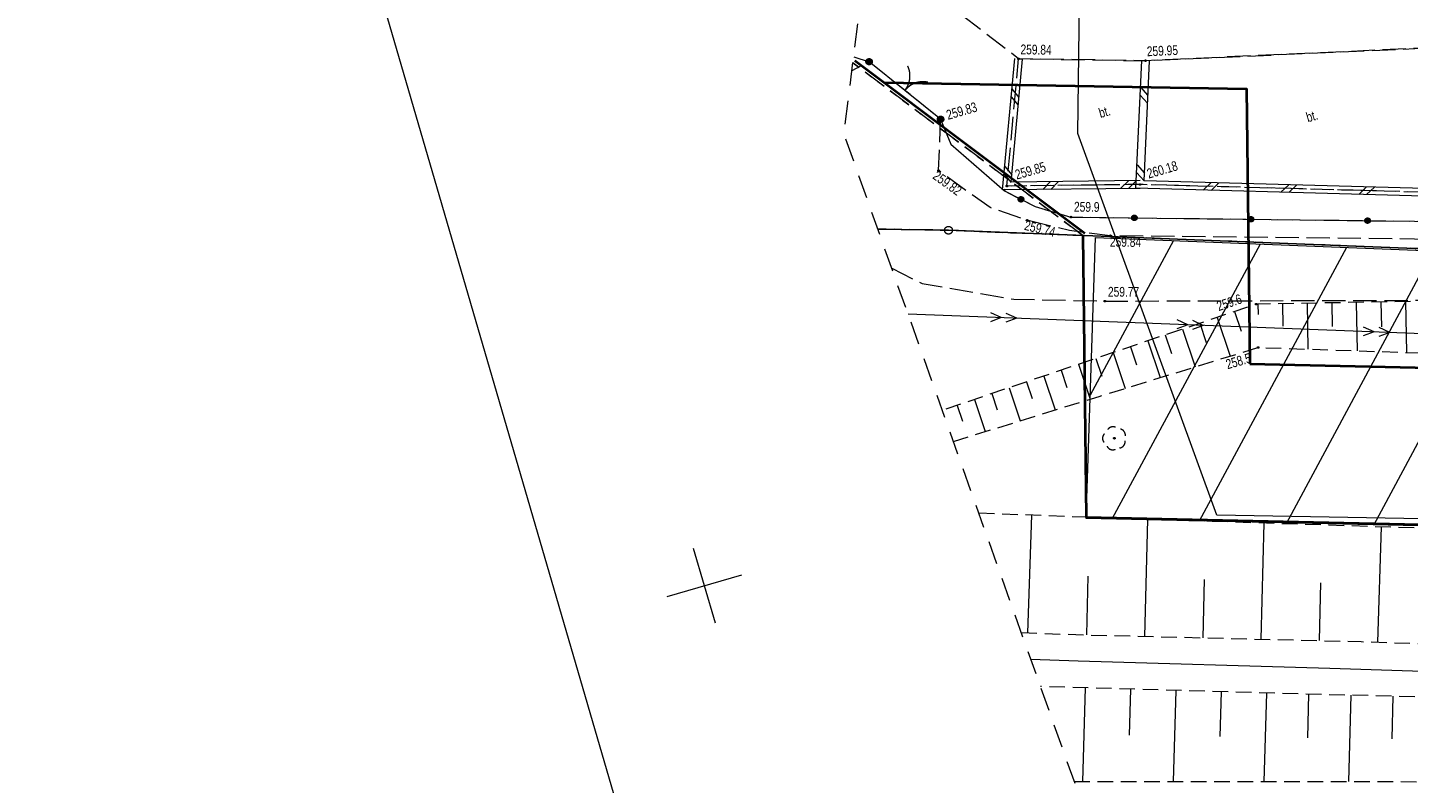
# Model space of a CAD drawing. Header units: millimetres. Extents: x -105537 to 923666, y -162842 to 175608.
# Tile 2 of 41: x -104289 to -15493, y -52767 to -4146. Entities that reach past the tile are written whole.
import ezdxf
from ezdxf.xclip import XClip

# ---------------------------------------------------------------- set-up
doc = ezdxf.new("R2010")
doc.units = ezdxf.units.MM
doc.header["$MEASUREMENT"] = 0
doc.header["$XCLIPFRAME"] = 0
for name, pattern in [('1053', [2000, 1500, -500]), ('1054', [2000, 1500, -500]), ('1086', [1500, 1000, -500]), ('2216', [2500, 1500, -1000]), ('2217', [2000, 1500, -500]), ('2218', [1000, 500, -500]), ('3820', [1500, 1000, -500])]:
    doc.linetypes.add(name, pattern=pattern)
doc.layers.add('A__!REF_RYSUNKI', color=7, linetype='Continuous')
doc.layers.add('PZT_MPZP_Nr_pióra__226', color=7, linetype='Continuous', lineweight=40, true_color=0x59c9ff)
doc.layers.add('Wadowice Wałowa mdcp500_2_teren_zamkniety_Nr_pióra__9', color=7, linetype='Continuous', lineweight=18, true_color=0xaaaaaa)
for name, color, linetype, lineweight in [('Wadowice Wałowa mdcp500_2_EGB_DzialkaEwidencyjna_Nr_pióra__3', 3, 'Continuous', 18), ('Wadowice Wałowa mdcp500_2_EGB_KonturKlasyfikacyjny_Nr_pióra__86', 86, 'Continuous', 18), ('Wadowice Wałowa mdcp500_2_EGB_KonturUzytkuGruntowego_Nr_pióra__3', 3, 'Continuous', 18), ('Wadowice Wałowa mdcp500_2_EGB_PunktGraniczny_Nr_pióra__3', 3, 'Continuous', 18), ('Wadowice Wałowa mdcp500_2_GES_PrzewodElektroenergetyczny_Nr_pióra__1', 1, 'Continuous', 18), ('Wadowice Wałowa mdcp500_2_linie_mpzp_Nr_pióra__135', 135, 'Continuous', 18), ('Wadowice Wałowa mdcp500_2_OT_Budowle_Nr_pióra__7', 7, 'Continuous', 18), ('Wadowice Wałowa mdcp500_2_OT_Komunikacja_Nr_pióra__7', 7, 'Continuous', 18), ('Wadowice Wałowa mdcp500_2_OT_Ogrodzenia_Nr_pióra__7', 7, 'Continuous', 18), ('Wadowice Wałowa mdcp500_2_OT_Rzedna_Nr_pióra__7', 7, 'Continuous', 18), ('Wadowice Wałowa mdcp500_2_OT_Skarpa_Nr_pióra__7', 7, 'Continuous', 18), ('Wadowice Wałowa mdcp500_2_OT_ZagospodarowanieTerenu_Nr_pióra__3', 3, 'Continuous', 18), ('Wadowice Wałowa mdcp500_2_OT_ZagospodarowanieTerenu_Nr_pióra__7', 7, 'Continuous', 18), ('Wadowice Wałowa mdcp500_2_ramka_mapy_Nr_pióra__7', 7, 'Continuous', 18), ('Wadowice Wałowa mdcp500_2_ramka_wydruku_Nr_pióra__7', 7, 'Continuous', 18), ('Wadowice Wałowa mdcp500_2_siatka_Nr_pióra__7', 7, 'Continuous', 18), ('Wadowice Wałowa mdcp500_2_zakres_mapy_Nr_pióra__178', 178, 'Continuous', 18), ('Wadowice Wałowa mdcp500_2_zakres_pomiaru_Nr_pióra__6', 6, 'Continuous', 18)]:
    doc.layers.add(name, color=color, linetype=linetype, lineweight=lineweight)
doc.styles.add('STYL_AUTOMATYCZNY_6', font='arial.ttf', dxfattribs={"width": 0.75})
doc.linetypes.add('Linia zabudowy - nieprzekraczalna I WSC', pattern='A,0,[2,PAB.6.2 PROJEKT ZAGOSPODAROWANIA TERENU1.Shx,S=23.80952380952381,R=0,X=0,Y=0.3614174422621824],-3000,0', length=3000)

# ---------------------------------------------------------------- blocks, each defined once
blk = doc.blocks.new('Rysunek_3_2', base_point=(-5551989123.248664, -7375062639.407376))
at = {"layer": 'Wadowice Wałowa mdcp500_2_EGB_DzialkaEwidencyjna_Nr_pióra__3', "color": 3, "linetype": 'Continuous', "lineweight": 18, "flags": 128}
for points in [[(-49613.0597917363, -17102.52247285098), (-45068.26987676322, -17183.02089162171), (-6865.556753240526, -18677.91551817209), (-6905.449037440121, -14679.50225714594), (-7211.240994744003, 18978.19955460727), (13400.04346240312, 19233.05845912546), (13284.42293498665, 30177.4968598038)], [(211975.3467999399, -29514.34201654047), (208370.8404824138, -27282.71100949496), (194615.2474964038, -27259.01211611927), (185141.4324771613, -4677.512410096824), (183513.2335061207, 20397.82144781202), (181302.3896673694, 20264.14451655), (171939.406208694, -24323.99561908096), (72352.69237030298, -21598.22472650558), (55553.64188458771, -21138.33042047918), (-6865.556753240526, -18677.91551817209), (-45068.26987676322, -17183.02089162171), (-49613.0597917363, -17102.52247285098)]]:
    blk.add_lwpolyline(points, dxfattribs=at)
at = {"layer": 'Wadowice Wałowa mdcp500_2_EGB_KonturKlasyfikacyjny_Nr_pióra__86', "color": 86, "linetype": '2217', "lineweight": 18, "flags": 128}
for points in [[(-36429.17970754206, -17520.24640329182), (-51214.61349260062, -6418.262097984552)], [(-49613.0597917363, -17102.52247285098), (-45068.26987676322, -17183.02089162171)], [(-45068.26987676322, -17183.02089162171), (-36429.17970754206, -17520.24640329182)]]:
    blk.add_lwpolyline(points, dxfattribs=at)
at = {"layer": 'Wadowice Wałowa mdcp500_2_EGB_KonturUzytkuGruntowego_Nr_pióra__3', "color": 3, "linetype": '2218', "lineweight": 18, "flags": 128}
for points in [[(-51214.61349260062, -6418.262097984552), (-36429.17970754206, -17520.24640329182)], [(-45068.26987676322, -17183.02089162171), (-49613.0597917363, -17102.52247285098)], [(-36429.17970754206, -17520.24640329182), (-45068.26987676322, -17183.02089162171)], [(-6865.556753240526, -18677.91551817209), (-36429.17970754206, -17520.24640329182)]]:
    blk.add_lwpolyline(points, dxfattribs=at)
at = {"layer": 'Wadowice Wałowa mdcp500_2_EGB_PunktGraniczny_Nr_pióra__3', "color": 3, "linetype": 'Continuous', "lineweight": 18}
blk.add_circle((-45068.26987676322, -17183.02089162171), 250, dxfattribs=at)
at = {"layer": 'Wadowice Wałowa mdcp500_2_GES_PrzewodElektroenergetyczny_Nr_pióra__1', "color": 1, "linetype": 'Continuous', "lineweight": 18}
for p, q in [((-41671.88013065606, -22804.12801355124), (-42375.2453038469, -23064.43798542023)), ((-41671.88013065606, -22804.12801355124), (-42353.30569185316, -22490.80912861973)), ((-40672.63255175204, -22842.27482788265), (-41375.99772680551, -23102.58480068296)), ((-40672.63255175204, -22842.27482788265), (-41354.03014626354, -22529.05195392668)), ((-29680.6574864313, -23262.75387685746), (-30362.08304855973, -22949.43499285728)), ((-28681.40990938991, -23300.90069212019), (-29362.8075029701, -22987.67781816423)), ((-29680.6574864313, -23262.75387685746), (-30384.02266055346, -23523.06384872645)), ((-28681.40990938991, -23300.90069212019), (-29384.77508258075, -23561.21066305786)), ((-17689.43484220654, -23721.37974016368), (-18392.80001726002, -23981.68971203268)), ((-17689.43484220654, -23721.37974016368), (-18370.86040619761, -23408.0608561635)), ((-16690.18726516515, -23759.52655542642), (-17393.52447260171, -24019.93253547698)), ((-16690.18726516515, -23759.52655542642), (-17371.58485967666, -23446.30368147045))]:
    blk.add_line(p, q, dxfattribs=at)
at = {"layer": 'Wadowice Wałowa mdcp500_2_GES_PrzewodElektroenergetyczny_Nr_pióra__1', "color": 1, "linetype": 'Continuous', "lineweight": 18, "flags": 128}
blk.add_lwpolyline([(23033.88593625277, -25278.89475785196), (-47667.50543564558, -22574.76707641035)], dxfattribs=at)
at = {"layer": 'Wadowice Wałowa mdcp500_2_linie_mpzp_Nr_pióra__135', "color": 135, "linetype": 'Continuous', "lineweight": 18, "flags": 128}
for points in [[(-51094.5611698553, -6258.301354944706), (-36309.12738479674, -17360.28565932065)], [(-36429.17970754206, -17520.24640329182), (-36209.89651232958, -35635.67509129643), (171459.4959830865, -40205.52750863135), (174429.2581481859, -59217.35981386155), (180140.3327574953, -92623.22945892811)]]:
    blk.add_lwpolyline(points, dxfattribs=at)
at = {"layer": 'Wadowice Wałowa mdcp500_2_OT_Budowle_Nr_pióra__7', "color": 7, "linetype": 'Continuous', "lineweight": 18, "flags": 128}
for points in [[(-41587.96648681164, -14592.65101980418), (-40812.37069051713, -6130.100232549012)], [(-41039.51283358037, -14086.24636754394), (-40314.55357372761, -6175.687049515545)], [(-33010.75825002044, -14483.26026741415), (-32643.69725529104, -6261.583877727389)], [(-32488.65526448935, -13997.23900016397), (-32144.10454314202, -6283.947275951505)], [(-32720.669019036, -7985.302795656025), (-32243.46767179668, -8507.162897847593)], [(-41037.911423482, -8590.574598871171), (-40585.62518749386, -9134.170551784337)], [(-40992.32460465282, -8092.757481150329), (-40539.97032810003, -8636.229456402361)], [(-32742.93640628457, -8484.867540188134), (-32265.76302945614, -9006.631632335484)], [(-41448.64110089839, -13071.89250458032), (-40996.38283345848, -13615.39244838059)], [(-32943.73070076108, -12980.33410776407), (-32466.52935538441, -13502.19420902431)], [(-41494.22791879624, -13569.70962230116), (-41041.9416828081, -14113.30557614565)], [(-32752.63300724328, -13990.29266368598), (-41039.51283358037, -14086.24636754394)], [(-38996.43653258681, -14562.63860035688), (-38502.18307226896, -14056.81622307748)], [(-38496.39861378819, -14556.85414280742), (-38002.24116258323, -14051.05973314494)], [(-33996.71730678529, -14504.67380136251), (-33502.53188703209, -13998.97540267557)], [(-33496.77539803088, -14498.9173123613), (-33002.6179458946, -13993.12290269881)], [(-32966.02605748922, -13479.8028441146), (-32488.82471211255, -14001.66294444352)], [(-2691.203098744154, -14808.79657156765), (-32488.65526448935, -13997.23900016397)], [(-28686.22854351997, -14601.0506497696), (-28172.82150126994, -14114.85453788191)], [(-28186.48895528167, -14614.62209559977), (-27672.98590391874, -14128.39801516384)], [(-32746.78050819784, -14490.20660389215), (-41587.96648681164, -14592.65101980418)], [(-2187.147158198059, -15322.72945530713), (-33010.75825002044, -14483.26026741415)], [(-23688.08879703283, -14737.17334400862), (-23174.68175385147, -14250.97723398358)], [(-23188.25319968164, -14750.71682222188), (-22674.8461574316, -14264.52071033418)], [(-18689.94904961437, -14873.29603824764), (-18176.54200736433, -14387.0999282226)], [(-18190.11345133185, -14886.83951552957), (-17676.70641001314, -14400.64340550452)]]:
    blk.add_lwpolyline(points, dxfattribs=at)
at = {"layer": 'Wadowice Wałowa mdcp500_2_OT_Komunikacja_Nr_pióra__7', "color": 7, "linetype": '1054', "lineweight": 18, "flags": 128}
for points in [[(-38094.85245402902, 48300.70189107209), (-28167.71874390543, 51765.45531582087), (-22562.43602838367, 50794.4220053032), (-25475.19240435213, 32582.97367487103), (-19909.89987831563, 31641.95344410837), (-16613.4995771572, 52433.67643933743), (-13627.87672597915, 54949.10009764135), (4159.610075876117, 54600.08251853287), (17762.7169881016, 54313.23348265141), (17874.37909003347, 48387.99664657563), (23247.06446286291, 48036.63944173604), (43754.70156595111, 48146.73223812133), (43716.2975454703, 54249.54512435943), (44021.8094130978, 55203.04525550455), (44317.01711565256, 55226.54870525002), (44222.36677166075, 33669.77850906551), (44268.78590416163, 15382.96234793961), (44008.80881212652, 15453.04738078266), (43751.54681503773, 15263.53150978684), (43714.28822167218, 12638.34355585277), (43742.33894795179, 6678.334061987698), (43715.09045362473, -808.0574264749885), (29167.00488794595, -1067.299355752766), (29201.95756945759, -3046.510892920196), (43718.44353061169, -2786.058628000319), (43754.09946125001, -3838.070346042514), (1563.048443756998, -4598.67141675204), (-2391.907155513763, -5073.777939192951), (-2519.057959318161, -4923.336344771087), (-32393.90090014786, -6272.76557777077), (-40563.46213165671, -6152.893640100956), (-49204.89156711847, 485.1329727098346), (-41483.55021607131, 46167.81008057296)], [(-2519.057959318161, -4923.336344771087), (-2439.175128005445, -15065.76301436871), (-32749.7067572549, -14240.24963285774), (-41313.73965926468, -14339.4486932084), (-40563.46213165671, -6152.893640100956), (-32393.90090014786, -6272.76557777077)]]:
    blk.add_lwpolyline(points, close=True, dxfattribs=at)
at = {"layer": 'Wadowice Wałowa mdcp500_2_OT_Komunikacja_Nr_pióra__7', "color": 7, "linetype": '1053', "lineweight": 18, "flags": 128}
for points in [[(13453.39862536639, -18206.16099331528), (4569.444235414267, -18065.25540817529), (-10192.11860559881, -17949.22749698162), (-15102.45528630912, -17754.82151657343), (-34663.98516576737, -17537.22372744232), (-37281.07696585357, -17205.96776530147), (-40015.26069734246, -16544.27349101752), (-42398.59395287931, -15728.2939562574), (-45706.21576625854, -13348.41204155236), (-45576.33373234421, -10040.05434270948), (-50175.12336652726, -6338.550068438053), (-51278.96511182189, -6918.525078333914)], [(-48715.76119679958, -19626.38407666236), (-46768.98924354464, -20605.26483971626), (-40870.91949675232, -21615.99391140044), (-35011.76049560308, -21742.31021013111), (-10262.13801000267, -21677.6047963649), (13130.50061091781, -22174.85559824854)]]:
    blk.add_lwpolyline(points, dxfattribs=at)
at = {"layer": 'Wadowice Wałowa mdcp500_2_OT_Komunikacja_Nr_pióra__7', "color": 7, "linetype": 'Continuous', "lineweight": 18, "flags": 128}
blk.add_lwpolyline([(213776.8114190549, -52481.06443043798), (195356.4821286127, -51613.65584749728), (185037.771509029, -51338.68100401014), (176434.2881403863, -50980.66713660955), (161807.5960669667, -50648.28332513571), (152006.4189629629, -50576.67775731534), (136099.7956404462, -50033.87532103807), (120217.5099132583, -49681.88085500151), (100080.5466044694, -48954.89483885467), (84529.90952692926, -48454.20883409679), (72369.19704359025, -48184.63154695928), (55570.98070252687, -47620.33750675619), (43015.5021250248, -47247.03110288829), (33435.60402560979, -46933.89789294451), (23814.88159485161, -46695.15133555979), (9954.218262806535, -46275.01805592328), (-5255.251015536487, -45872.8436389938), (-20553.09124756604, -45381.84031378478), (-36718.93928200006, -44914.55309931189), (-39766.18151925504, -44798.59646596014)], dxfattribs=at)
at = {"layer": 'Wadowice Wałowa mdcp500_2_OT_Ogrodzenia_Nr_pióra__7', "color": 7, "linetype": 'Continuous', "lineweight": 18, "flags": 128}
for points in [[(-51163.59978076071, -6021.666761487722), (-50175.12336652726, -6338.550068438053)], [(-45576.33373234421, -10040.05434270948), (-50175.12336652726, -6338.550068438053)], [(-45576.33373234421, -10040.05434270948), (-44910.05954705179, -11647.87233993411), (-41471.44326381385, -14656.19713161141), (-39493.76911949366, -15652.84400153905), (-37190.79242832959, -16335.99724806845), (-15105.67746777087, -16599.62040092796), (-6837.310223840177, -16701.12465135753), (4660.644681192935, -16840.8851698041), (22253.31631768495, -17236.23903468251), (44232.82121121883, -17530.62764927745), (44308.76139458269, -12821.45223394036)]]:
    blk.add_lwpolyline(points, dxfattribs=at)
at = {"layer": 'Wadowice Wałowa mdcp500_2_OT_Ogrodzenia_Nr_pióra__7', "color": 7, "linetype": 'Continuous', "lineweight": 18}
for centre, radius in [((-50175.12336652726, -6338.550068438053), 200), ((-50175.12336652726, -6338.550068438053), 179.9999999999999), ((-50175.12336652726, -6338.550068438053), 160), ((-50175.12336652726, -6338.550068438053), 140), ((-50175.12336652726, -6338.550068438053), 120), ((-50175.12336652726, -6338.550068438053), 99.99999999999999), ((-50175.12336652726, -6338.550068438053), 79.99999999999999), ((-50175.12336652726, -6338.550068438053), 59.99999999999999), ((-50175.12336652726, -6338.550068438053), 39.99999999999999), ((-50175.12336652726, -6338.550068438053), 20), ((-45576.33373234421, -10040.05434270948), 200), ((-45576.33373234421, -10040.05434270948), 180), ((-45576.33373234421, -10040.05434270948), 160), ((-45576.33373234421, -10040.05434270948), 140), ((-45576.33373234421, -10040.05434270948), 120), ((-45576.33373234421, -10040.05434270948), 99.99999999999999), ((-45576.33373234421, -10040.05434270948), 79.99999999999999), ((-45576.33373234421, -10040.05434270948), 59.99999999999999), ((-45576.33373234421, -10040.05434270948), 39.99999999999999), ((-45576.33373234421, -10040.05434270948), 20), ((-40408.03046617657, -15192.06095859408), 175), ((-40408.03046617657, -15192.06095859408), 157.5), ((-40408.03046617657, -15192.06095859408), 140), ((-40408.03046617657, -15192.06095859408), 122.5), ((-40408.03046617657, -15192.06095859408), 105), ((-40408.03046617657, -15192.06095859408), 87.49999999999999), ((-40408.03046617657, -15192.06095859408), 69.99999999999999), ((-40408.03046617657, -15192.06095859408), 52.49999999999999), ((-40408.03046617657, -15192.06095859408), 34.99999999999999), ((-33117.12810304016, -16384.58957895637), 175), ((-33117.12810304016, -16384.58957895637), 157.5), ((-33117.12810304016, -16384.58957895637), 140), ((-33117.12810304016, -16384.58957895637), 122.5), ((-33117.12810304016, -16384.58957895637), 105), ((-33117.12810304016, -16384.58957895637), 87.49999999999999), ((-33117.12810304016, -16384.58957895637), 69.99999999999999), ((-33117.12810304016, -16384.58957895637), 52.49999999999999), ((-33117.12810304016, -16384.58957895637), 34.99999999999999), ((-25617.58499313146, -16474.1463791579), 175), ((-25617.58499313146, -16474.1463791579), 157.5), ((-25617.58499313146, -16474.1463791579), 140), ((-25617.58499313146, -16474.1463791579), 122.5), ((-25617.58499313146, -16474.1463791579), 105), ((-25617.58499313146, -16474.1463791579), 87.49999999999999), ((-25617.58499313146, -16474.1463791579), 69.99999999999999), ((-25617.58499313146, -16474.1463791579), 52.49999999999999), ((-25617.58499313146, -16474.1463791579), 34.99999999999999), ((-18118.16585995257, -16563.63513600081), 175), ((-18118.16585995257, -16563.63513600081), 157.5), ((-18118.16585995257, -16563.63513600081), 140), ((-18118.16585995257, -16563.63513600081), 122.5), ((-18118.16585995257, -16563.63513600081), 105), ((-18118.16585995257, -16563.63513600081), 87.49999999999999), ((-18118.16585995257, -16563.63513600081), 69.99999999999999), ((-18118.16585995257, -16563.63513600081), 52.49999999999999), ((-18118.16585995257, -16563.63513600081), 34.99999999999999)]:
    blk.add_circle(centre, radius, dxfattribs=at)
for centre, start, end in [((-49044.24116015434, -7248.781989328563), 321.1698755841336, 24.43045557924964), ((-46707.2159377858, -9129.822421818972), 77.90929558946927, 141.1698755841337)]:
    blk.add_arc(centre, 1500, start, end, dxfattribs=at)
at = {"layer": 'Wadowice Wałowa mdcp500_2_OT_Rzedna_Nr_pióra__7', "color": 7, "linetype": 'Continuous', "lineweight": 18}
for centre in [(-40563.46213165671, -6152.893640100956), (-32393.90090014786, -6272.76557777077), (-45576.33373234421, -10040.05434270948), (-45706.21576625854, -13348.41204155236), (-32749.7067572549, -14240.24963285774), (-41313.73965926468, -14339.4486932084), (-40015.26069734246, -16544.27349101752), (-37190.79242832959, -16335.99724806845), (-34663.98516576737, -17537.22372744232), (-35011.76049560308, -21742.31021013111), (-25278.6239432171, -21937.89353128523), (-25154.33526784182, -24724.33433029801)]:
    blk.add_circle(centre, 49.99999999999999, dxfattribs=at)
at = {"layer": 'Wadowice Wałowa mdcp500_2_OT_Skarpa_Nr_pióra__7', "color": 7, "linetype": '3820', "lineweight": 18, "flags": 128}
for points in [[(180951.1016951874, -49716.94433409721), (181004.8796571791, -45503.76169662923), (179459.9004592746, -36267.25590322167), (178916.0010050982, -32290.67780356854), (172815.9846179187, -26224.68241304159), (168158.6409481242, -24217.15907938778), (147256.6957045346, -24046.32289707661), (129930.3472591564, -23885.85614878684), (113248.0942811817, -23433.60004108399), (91466.65936894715, -22925.27619563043), (80745.82274165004, -26704.57005035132), (70697.16458301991, -28715.28365276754), (61616.39967840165, -29829.51376587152), (44991.80132243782, -30433.27656947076), (29562.67183739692, -22877.02992744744), (23384.80168301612, -22479.00937777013), (13130.50061091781, -22174.85559824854), (-10262.13801000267, -21677.6047963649), (-25278.6239432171, -21937.89353128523), (-45465.0313584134, -28769.48774699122)], [(-44754.13726549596, -30768.95635854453), (-35382.56482686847, -27870.58926280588), (-25154.33526784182, -24724.33433029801), (-5884.545615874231, -25370.63672486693), (11130.56634552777, -25642.60168746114), (20652.10657380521, -25826.91580522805), (29267.23533682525, -26046.13347351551), (44461.82126365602, -35264.30349331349), (64271.61721047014, -32222.38230612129), (80558.41698031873, -29779.70892190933), (90091.1607844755, -26284.02650542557), (99677.48674936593, -26511.9618140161), (117761.6860140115, -27128.67644894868), (138335.0738957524, -27780.60519974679), (156939.1455790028, -28787.48988453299), (168429.004330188, -29221.24777082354), (171541.0585990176, -31501.86571944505), (173273.1982665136, -38413.23260031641), (173469.125864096, -42303.69688849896)], [(173469.125864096, -42303.69688849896), (156249.6304567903, -40758.06501321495), (142422.692974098, -39953.14274448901), (123922.4813031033, -39374.29204862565), (100910.2482879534, -38859.9656606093), (90278.71466148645, -38655.28850909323), (71500.20734313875, -38980.3468445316), (48852.40028332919, -39609.7397049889), (31477.04958729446, -40067.656962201), (24078.1949069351, -40233.63710846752), (19896.18655480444, -39035.46927962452), (-3772.425304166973, -37233.32814872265), (-12330.16123715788, -36424.52921811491), (-34831.12507406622, -35698.77003412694), (-43112.2396318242, -35387.24960293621)], [(-40380.62025327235, -43070.16741484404), (-36277.18278113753, -43213.09748943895), (-18527.72345021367, -43646.10263612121), (-4925.074494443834, -44110.15153117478), (4484.427801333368, -44410.42901109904), (17287.86188643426, -44919.81651913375), (34842.04809740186, -45576.35781075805), (49579.10981308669, -46001.57772470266), (70690.90132787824, -46642.48256199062), (81236.77909746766, -47017.93170906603), (97243.0425779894, -47437.96672672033), (110510.4936454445, -47895.50599176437), (124802.7402097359, -48366.98042601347), (140276.5699652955, -48890.04131220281), (161022.8560855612, -49241.62659328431), (176269.9766447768, -49487.01331671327), (180951.1016951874, -49716.94433409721)], [(-36979.25300896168, -52637.05237489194), (-28157.06489793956, -52638.15375324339), (-14173.47061727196, -52657.92721603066), (1768.84127035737, -52929.94130961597), (16514.75152187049, -53206.76410850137), (34086.25861350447, -53493.7110459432), (45570.89983392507, -53981.06722906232), (61839.10312037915, -54585.18792595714), (74668.16690098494, -55003.78381181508), (92669.13097817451, -55728.07123046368), (113624.8054150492, -56726.92502848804), (136151.0718883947, -58361.89253721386), (156546.1313398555, -58794.96295098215), (174626.405174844, -59183.67629032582), (179230.5593723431, -59935.98216120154), (180979.5293314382, -67977.75460779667), (181101.9370565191, -70400.19477251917), (185854.9298262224, -68588.54918461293), (183293.8236379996, -57294.11094728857), (182270.7943329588, -53102.97613218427), (166273.3793882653, -52534.54400133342), (150777.1747512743, -51934.6757940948), (129096.2141407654, -51199.18479770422), (112825.5901839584, -50658.26331358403), (88600.25613661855, -49841.14015195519), (69609.64540671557, -49259.32906847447), (49727.44165919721, -48656.02638013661), (35626.00306514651, -48160.21434869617), (16124.49934706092, -47862.63618711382), (401.7981747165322, -47557.89391696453), (-22147.62819372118, -47023.31889327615), (-37460.28686966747, -46588.71072530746), (-39148.18995445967, -46536.71867772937)]]:
    blk.add_lwpolyline(points, dxfattribs=at)
at = {"layer": 'Wadowice Wałowa mdcp500_2_OT_Skarpa_Nr_pióra__7', "color": 7, "linetype": 'Continuous', "lineweight": 18, "flags": 128}
for points in [[(-25173.83935581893, -21936.11580133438), (-25162.20339853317, -22608.91164280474)], [(-23590.74228722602, -21908.64956658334), (-23565.92359207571, -23343.57376117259)], [(-22007.74123053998, -21881.21130038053), (-21956.63016568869, -24831.56017400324)], [(-20424.74017105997, -21853.7730332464), (-20398.44780322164, -23369.1977141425)], [(-18841.64310246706, -21826.30679849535), (-18787.72077709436, -24937.90460098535)], [(-17258.64204391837, -21798.86853229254), (-17230.94404581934, -23394.9176762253)], [(-15675.640986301, -21771.43026515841), (-15618.83935704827, -25044.15301792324)], [(-27793.91849134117, -22789.15892634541), (-26951.8321948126, -25277.23447140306)], [(-26679.07101009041, -22411.79152671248), (-26252.7549630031, -23671.42702545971)], [(-31138.32485396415, -23921.01316805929), (-30733.16844273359, -25118.38174238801)], [(-30023.57338182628, -23543.67373790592), (-29202.61875167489, -25969.57836858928)], [(-28908.69793202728, -23166.40234738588), (-28492.99572315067, -24394.96637228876)], [(-33368.07575356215, -24675.55594816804), (-32973.34116138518, -25841.79711248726)], [(-32253.20030376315, -24298.28455857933), (-31453.30930035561, -26661.89429536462)], [(-35597.7026745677, -25430.16676884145), (-35213.48591241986, -26565.3084916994)], [(-34482.85519331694, -25052.79936920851), (-33703.99984996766, -27354.21022493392)], [(-38942.13700480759, -26561.92500144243), (-38203.99838220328, -28743.2305328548)], [(-37827.35756505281, -26184.68158040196), (-37453.29503994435, -27289.97197933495)], [(-36712.48211525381, -25807.41019081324), (-35954.41071223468, -28047.48624376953)], [(-41171.76392674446, -27316.53582211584), (-40453.49004212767, -29438.94685339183)], [(-40056.98448698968, -26939.29240014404), (-39692.84034706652, -28015.18355403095)], [(-43401.48685779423, -28071.17461040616), (-42703.07771209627, -30134.6911424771)], [(-42286.63937747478, -27693.80721170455), (-41932.50963278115, -28740.32708909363)], [(-44516.26629848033, -28448.41803237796), (-44172.08290658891, -29465.44265560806)], [(-39974.13286939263, -43084.34436190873), (-39710.48530749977, -35515.2341844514)], [(-32438.69721144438, -43306.76490627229), (-32255.09609375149, -35781.80455230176)], [(-24953.41251697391, -43489.32104744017), (-24771.21064439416, -36023.20023812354)], [(-17468.3352150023, -43682.24912043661), (-17215.38996696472, -36266.97145123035)], [(-36181.31952080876, -43215.37684183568), (-36089.12315126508, -39435.12679357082)], [(-28696.00685872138, -43398.02899118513), (-28604.54912018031, -39650.28270427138)], [(-21210.69419663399, -43580.68114239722), (-21119.95006259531, -39862.30662185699)], [(-36287.78169769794, -46622.00620491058), (-36458.456995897, -52637.09470629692)], [(-33371.76859937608, -46704.739918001), (-33455.98677080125, -49671.07653338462)], [(-30455.85151109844, -46787.50160057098), (-30621.82891275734, -52637.79962901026)], [(-27539.83841370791, -46870.2353136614), (-27621.70575652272, -49754.54069208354)], [(-24623.9213263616, -46952.99699436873), (-24785.37027910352, -52642.92849693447)], [(-21913.53399585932, -47028.86745613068), (-21980.04870954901, -49837.87385281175)], [(-19202.76688132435, -47093.1700412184), (-19334.48849618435, -52650.5992570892)], [(-16492.02773533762, -47157.3766162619), (-16557.20666702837, -49905.89544642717)]]:
    blk.add_lwpolyline(points, dxfattribs=at)
at = {"layer": 'Wadowice Wałowa mdcp500_2_OT_ZagospodarowanieTerenu_Nr_pióra__3', "color": 3, "linetype": 'Continuous', "lineweight": 18}
blk.add_circle((-34400.24545229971, -30563.31068277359), 49.99999999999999, dxfattribs=at)
for centre, radius, start, end in [((-34498.13555460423, -30227.27864887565), 399.9999999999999, 66.35546564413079, 146.1274655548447), ((-34092.18201972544, -30369.41142659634), 399.9999999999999, 353.1259756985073, 76.39330562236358), ((-34764.24608658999, -30565.19163306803), 399.9999999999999, 136.0896255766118, 219.760955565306), ((-34508.35795607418, -30907.27534145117), 399.9999999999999, 203.7184655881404, 294.7203056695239), ((-34131.31349440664, -30771.3986504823), 424.9999999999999, 278.8873956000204, 5.870385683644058)]:
    blk.add_arc(centre, radius, start, end, dxfattribs=at)
at = {"layer": 'Wadowice Wałowa mdcp500_2_OT_ZagospodarowanieTerenu_Nr_pióra__7', "color": 7, "linetype": '1086', "lineweight": 18, "flags": 128}
blk.add_lwpolyline([(47118.23155172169, -16887.9713146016), (47184.81611460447, -11431.59279972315), (46242.42165964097, -11414.48458004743), (46139.67371918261, -8809.250836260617), (43815.66337775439, -8840.490749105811), (43873.08920267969, -13042.10975486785), (1701.240014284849, -13797.11710754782), (-2299.593915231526, -13900.2086026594), (-2439.175128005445, -15065.76301436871), (-32749.7067572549, -14240.24963285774), (-41313.73965926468, -14339.4486932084), (-41471.44326381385, -14656.19713161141), (-39493.76911949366, -15652.84400153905), (-37190.79242832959, -16335.99724806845), (-15105.67746777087, -16599.62040092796), (-6837.310223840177, -16701.12465135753), (4660.644681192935, -16840.8851698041), (22253.31631768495, -17236.23903468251), (44232.82121121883, -17530.62764927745)], close=True, dxfattribs=at)
at = {"layer": 'Wadowice Wałowa mdcp500_2_ramka_mapy_Nr_pióra__7', "color": 7, "linetype": 'Continuous', "lineweight": 18, "flags": 128}
blk.add_lwpolyline([(-94687.7474234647, 42962.425721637), (-56925.28138378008, -86666.59592011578)], dxfattribs=at)
at = {"layer": 'Wadowice Wałowa mdcp500_2_ramka_wydruku_Nr_pióra__7', "color": 7, "linetype": 'Continuous', "lineweight": 18, "flags": 128}
blk.add_lwpolyline([(-104289.3347397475, 40165.36985891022), (-66526.86869997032, -89463.65178280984)], dxfattribs=at)
at = {"layer": 'Wadowice Wałowa mdcp500_2_siatka_Nr_pióra__7', "color": 7, "linetype": 'Continuous', "lineweight": 18}
blk.add_line((-60757.75084272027, -40053.89072652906), (-60757.70283862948, -40053.87674272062), dxfattribs=at)
at = {"layer": 'Wadowice Wałowa mdcp500_2_siatka_Nr_pióra__7', "color": 7, "linetype": 'Continuous', "lineweight": 18, "flags": 128}
for points in [[(-60058.53582266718, -42454.11953981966), (-61456.96586370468, -37653.66191323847)], [(-63157.97965601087, -40753.10574751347), (-58357.52202942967, -39354.67570647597)]]:
    blk.add_lwpolyline(points, dxfattribs=at)
at = {"layer": 'Wadowice Wałowa mdcp500_2_teren_zamkniety_Nr_pióra__9', "color": 253, "linetype": 'Continuous', "lineweight": 18, "true_color": 0xaaaaaa, "flags": 128}
blk.add_lwpolyline([(-36212.11322210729, -35735.68637110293), (-35613.68710361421, -17653.06512545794), (-6869.449452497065, -18777.89425011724), (55550.28516799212, -21238.36132697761), (72349.96764641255, -21698.27984180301), (171906.2097817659, -24423.13676606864), (172154.9278041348, -24600.45012179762), (171556.2465554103, -40307.74715729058)], close=True, dxfattribs=at)
for points in [[(-30596.33505437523, -17849.41810648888), (-35949.50591865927, -27800.45583564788)], [(-25035.45391838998, -18067.00085476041), (-34559.93699189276, -35771.94273192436)], [(-19474.57278426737, -18284.58360303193), (-28948.36106617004, -35895.39005700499)], [(-13913.69164921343, -18502.16635223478), (-23336.85318101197, -36018.96135788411)], [(-8358.565992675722, -18730.38321919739), (-17725.37326440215, -36142.43665058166)]]:
    blk.add_lwpolyline(points, dxfattribs=at)
at = {"layer": 'Wadowice Wałowa mdcp500_2_zakres_mapy_Nr_pióra__178', "color": 178, "linetype": '2216', "lineweight": 18, "flags": 128}
blk.add_lwpolyline([(-40482.71705023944, 56407.89529588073), (-5213.138463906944, 67490.59665203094), (39821.44838757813, 70989.78786543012), (82873.68830200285, 71190.40324818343), (110280.5930683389, 22047.30493947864), (166246.8119086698, 18451.15648489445), (167791.1671204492, 23267.19164662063), (190179.7658270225, 23748.78927692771), (210928.7346852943, -16171.36699892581), (215661.8632748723, -76514.16623871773), (204751.318092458, -90910.9466150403), (192280.4125109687, -94240.35606905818), (99367.93589685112, -84760.86368784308), (95395.25695797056, -58865.62700197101), (-13644.49215680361, -56772.06844370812), (-14809.95680484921, -56088.97123113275), (-36247.82587494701, -54694.49170399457), (-51798.3336718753, -10956.1194293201), (-46825.41766855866, 27702.75219995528)], close=True, dxfattribs=at)
at = {"layer": 'Wadowice Wałowa mdcp500_2_zakres_pomiaru_Nr_pióra__6', "color": 6, "linetype": 'Continuous', "lineweight": 18, "flags": 128}
blk.add_lwpolyline([(-36179.74544409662, 34746.29481136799), (4113.896925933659, 60748.3657989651), (44966.4879059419, 61814.82464168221), (60248.59594460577, 60295.89840769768), (102128.5515679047, 6511.690308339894), (100198.7205697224, -31349.64454732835), (79246.317403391, -37422.08019644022), (-27807.68924951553, -35504.77110315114), (-36755.54693955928, -10950.2273099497)], close=True, dxfattribs=at)
at = {"layer": 'Wadowice Wałowa mdcp500_2_OT_Komunikacja_Nr_pióra__7', "color": 7, "linetype": 'Continuous', "lineweight": 18, "char_height": 625, "attachment_point": 4, "rotation": 16.241465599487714, "style": 'STYL_AUTOMATYCZNY_6'}
for insert in [(-35381.31309076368, -9669.005811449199), (-22043.2104182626, -9944.31217384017)]:
    blk.add_mtext('\\A1;{\\pql;\\fArial|b0|i0|c238|p0;\\W0.750000;bt.}', dxfattribs=dict(at, insert=insert))
at = {"layer": 'Wadowice Wałowa mdcp500_2_OT_Rzedna_Nr_pióra__7', "color": 7, "linetype": 'Continuous', "lineweight": 18, "char_height": 625, "style": 'STYL_AUTOMATYCZNY_6'}
for s, insert, attachment_point, rotation in [('\\A1;{\\pql;\\fArial|b0|i0|c238|p0;\\W0.750000;259.84}', (-40441.04541277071, -5868.572438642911), 7, 359.15936552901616), ('\\A1;{\\pql;\\fArial|b0|i0|c238|p0;\\W0.750000;259.95}', (-32299.22134136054, -6000.157693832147), 7, 2.5862654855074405), ('\\A1;{\\pql;\\fArial|b0|i0|c238|p0;\\W0.750000;259.83}', (-45093.52862877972, -10092.61180727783), 7, 16.241465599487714), ('\\A1;{\\pql;\\fArial|b0|i0|c238|p0;\\W0.750000;259.85}', (-40673.06260600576, -13936.03598087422), 7, 16.241465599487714), ('\\A1;{\\pql;\\fArial|b0|i0|c238|p0;\\W0.750000;260.18}', (-32192.67739302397, -13872.55756536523), 7, 16.241465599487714), ('\\A1;{\\pql;\\fArial|b0|i0|c238|p0;\\W0.750000;259.82}', (-46143.75274301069, -13825.884845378), 7, 324.264465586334), ('\\A1;{\\pql;\\fArial|b0|i0|c238|p0;\\W0.750000;259.9}', (-37000.92691888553, -15989.63273168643), 7, 359.3160655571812), ('\\A1;{\\pql;\\fArial|b0|i0|c238|p0;\\W0.750000;259.74}', (-40234.86837424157, -17156.636501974), 7, 346.3955656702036), ('\\A1;{\\pql;\\fArial|b0|i0|c238|p0;\\W0.750000;259.84}', (-34689.78026449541, -18240.57941832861), 7, 359.36266571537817), ('\\A1;{\\pql;\\fArial|b0|i0|c238|p0;\\W0.750000;259.77}', (-34813.61500469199, -21461.44712021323), 7, 359.784365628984), ('\\A1;{\\pql;\\fArial|b0|i0|c238|p0;\\W0.750000;259.6}', (-27890.47387239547, -21795.9364586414), 1, 18.69716564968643), ('\\A1;{\\pql;\\fArial|b0|i0|c238|p0;\\W0.750000;258.5}', (-27297.94291685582, -25528.46271647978), 1, 16.241465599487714)]:
    blk.add_mtext(s, dxfattribs=dict(at, insert=insert, attachment_point=attachment_point, rotation=rotation))

msp = doc.modelspace()

# ---------------------------------------------------------------- linework, layer by layer
at = {"layer": 'PZT_MPZP_Nr_pióra__226', "color": 151, "linetype": 'Continuous', "lineweight": 40, "true_color": 0x59c9ff}
for points in [[(-51094.5611698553, -6258.301354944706), (-36309.12738479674, -17360.28565932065)], [(-36429.17970754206, -17520.24640329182), (-36209.89651232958, -35635.67509129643), (171459.4959830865, -40205.52750863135), (174391.3482567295, -58978.53140253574), (180140.3327574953, -92623.22945892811)]]:
    msp.add_lwpolyline(points, dxfattribs=at)
at = {"layer": 'PZT_MPZP_Nr_pióra__226', "color": 151, "linetype": 'Linia zabudowy - nieprzekraczalna I WSC', "lineweight": 40, "true_color": 0x59c9ff}
for points in [[(-49191.70037657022, -7687.119778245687), (-25893.6976743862, -8074.035624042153), (-25692.58558470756, -25783.13034679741)], [(-25692.58558470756, -25783.13034679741), (161976.7045862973, -29940.98952692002), (164511.4663559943, -22402.19013951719)]]:
    msp.add_lwpolyline(points, dxfattribs=at)

# ---------------------------------------------------------------- block references
at = {"layer": 'A__!REF_RYSUNKI', "color": 7, "linetype": 'Continuous', "lineweight": 13}
ref = msp.add_blockref('Rysunek_3_2', (-5551989123.248664, -7375062639.407376), dxfattribs=at)
XClip(ref).set_block_clipping_path([(-61241.45315754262, -107607.1502755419), (18474.23097847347, -84385.02935766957), (39659.24295525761, -157107.8322890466), (251319.9927157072, -95448.55434672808), (195865.5394707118, 94912.59717975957), (119370.7429366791, 72628.75888677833), (110592.302622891, 102762.9304267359), (-104289.334739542, 40165.36985952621)])

doc.saveas('drawing.dxf')
